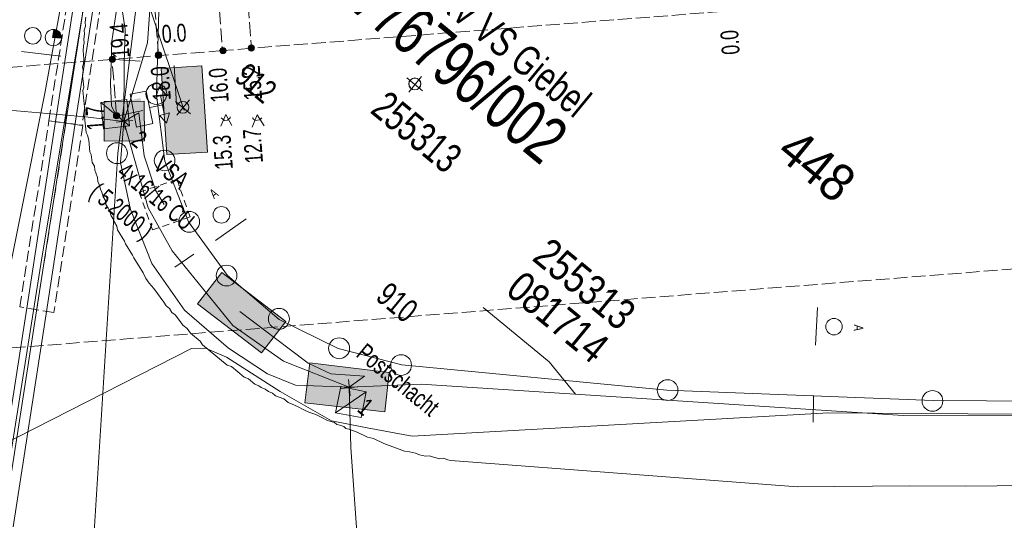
# Model space of a CAD drawing. Header units: metres. Extents: x -740 to 758, y -633 to 854.
# Tile 42 of 256: x -497 to -467, y -141 to -126. Entities that reach past the tile are written whole.
import ezdxf

# ---------------------------------------------------------------- set-up
doc = ezdxf.new("R2010")
doc.units = ezdxf.units.M
doc.header["$MEASUREMENT"] = 0
for name, pattern in [('208_125', [0.3328, 0.208, -0.1248]), ('333_125', [0.4576, 0.3328, -0.1248]), ('333_333', [0.6656, 0.3328, -0.3328]), ('416_125', [0.5408, 0.416, -0.1248])]:
    doc.linetypes.add(name, pattern=pattern)
for name, color, linetype in [('Gas.LOVION', 7, 'Continuous'), ('Gis.LOVION', 7, 'Continuous'), ('Grundkarte.LOVION', 7, 'Continuous'), ('Grundkarte_Text.LOVION', 7, 'Continuous'), ('Strom.LOVION', 7, 'Continuous'), ('StromBemass.LOVION', 7, 'Continuous'), ('Telko.LOVION', 7, 'Continuous'), ('Wasser.LOVION', 7, 'Continuous')]:
    doc.layers.add(name, color=color, linetype=linetype)
doc.styles.add('ERSTELLTER_STIL_1', font='arial.ttf')

msp = doc.modelspace()

# ---------------------------------------------------------------- hatches: boundary and pattern name
at = {"layer": 'Strom.LOVION', "linetype": 'Continuous', "lineweight": 13}
msp.add_hatch(color=7, dxfattribs=at).paths.add_polyline_path([(-493.189, -128.819), (-493.335, -128.079), (-493.696, -128.159), (-493.55, -128.898)])
at = {"layer": 'StromBemass.LOVION', "linetype": 'Continuous', "lineweight": 13}
for points in [[(-489.939, -126.638), (-489.933, -126.629), (-489.927, -126.618), (-489.923, -126.607), (-489.92, -126.596), (-489.918, -126.584), (-489.918, -126.572), (-489.92, -126.561), (-489.923, -126.549), (-489.927, -126.538), (-489.933, -126.528), (-489.94, -126.518), (-489.948, -126.51), (-489.957, -126.502), (-489.967, -126.496), (-489.978, -126.491), (-489.989, -126.487), (-490.001, -126.485), (-490.012, -126.484), (-490.024, -126.485), (-490.036, -126.487), (-490.047, -126.491), (-490.058, -126.496), (-490.068, -126.503), (-490.077, -126.51), (-490.085, -126.519), (-490.092, -126.528), (-490.097, -126.539), (-490.102, -126.55), (-490.104, -126.561), (-490.106, -126.573), (-490.106, -126.585), (-490.104, -126.596), (-490.101, -126.608), (-490.097, -126.619), (-490.091, -126.629), (-490.084, -126.639), (-490.076, -126.647), (-490.067, -126.655), (-490.057, -126.661), (-490.046, -126.666), (-490.035, -126.67), (-490.024, -126.672), (-490.012, -126.672), (-490, -126.672), (-489.988, -126.669), (-489.977, -126.666), (-489.967, -126.661), (-489.957, -126.654), (-489.948, -126.647)], [(-494.107, -126.98), (-494.1, -126.97), (-494.094, -126.96), (-494.09, -126.949), (-494.087, -126.938), (-494.086, -126.926), (-494.086, -126.914), (-494.087, -126.903), (-494.09, -126.891), (-494.095, -126.88), (-494.1, -126.87), (-494.107, -126.86), (-494.115, -126.852), (-494.125, -126.844), (-494.134, -126.838), (-494.145, -126.833), (-494.156, -126.83), (-494.168, -126.827), (-494.18, -126.827), (-494.191, -126.828), (-494.203, -126.83), (-494.214, -126.833), (-494.225, -126.838), (-494.235, -126.845), (-494.244, -126.852), (-494.252, -126.861), (-494.259, -126.87), (-494.264, -126.881), (-494.269, -126.892), (-494.271, -126.903), (-494.273, -126.915), (-494.273, -126.927), (-494.271, -126.938), (-494.268, -126.95), (-494.264, -126.961), (-494.258, -126.971), (-494.251, -126.98), (-494.243, -126.989), (-494.234, -126.996), (-494.224, -127.003), (-494.214, -127.008), (-494.202, -127.011), (-494.191, -127.013), (-494.179, -127.014), (-494.167, -127.013), (-494.156, -127.011), (-494.145, -127.007), (-494.134, -127.002), (-494.124, -126.996), (-494.115, -126.989)], [(-492.723, -126.853), (-492.716, -126.844), (-492.71, -126.834), (-492.706, -126.823), (-492.703, -126.811), (-492.702, -126.8), (-492.702, -126.788), (-492.703, -126.776), (-492.706, -126.765), (-492.711, -126.754), (-492.716, -126.744), (-492.723, -126.734), (-492.731, -126.726), (-492.74, -126.718), (-492.75, -126.712), (-492.761, -126.707), (-492.772, -126.703), (-492.784, -126.701), (-492.795, -126.701), (-492.807, -126.701), (-492.819, -126.704), (-492.83, -126.707), (-492.84, -126.712), (-492.85, -126.719), (-492.859, -126.726), (-492.867, -126.735), (-492.874, -126.744), (-492.88, -126.755), (-492.884, -126.765), (-492.887, -126.777), (-492.888, -126.788), (-492.888, -126.8), (-492.887, -126.812), (-492.884, -126.823), (-492.879, -126.834), (-492.874, -126.844), (-492.867, -126.854), (-492.859, -126.862), (-492.85, -126.87), (-492.84, -126.876), (-492.829, -126.881), (-492.818, -126.885), (-492.806, -126.887), (-492.795, -126.888), (-492.783, -126.887), (-492.771, -126.884), (-492.76, -126.881), (-492.75, -126.876), (-492.74, -126.869), (-492.731, -126.862)], [(-492.721, -126.851), (-492.714, -126.841), (-492.709, -126.831), (-492.704, -126.82), (-492.701, -126.809), (-492.7, -126.797), (-492.7, -126.785), (-492.701, -126.774), (-492.704, -126.762), (-492.709, -126.752), (-492.714, -126.741), (-492.721, -126.732), (-492.729, -126.723), (-492.738, -126.716), (-492.748, -126.71), (-492.759, -126.705), (-492.77, -126.701), (-492.782, -126.699), (-492.793, -126.698), (-492.805, -126.699), (-492.816, -126.701), (-492.828, -126.705), (-492.838, -126.71), (-492.848, -126.716), (-492.857, -126.724), (-492.865, -126.732), (-492.872, -126.742), (-492.877, -126.752), (-492.882, -126.763), (-492.885, -126.774), (-492.886, -126.786), (-492.886, -126.798), (-492.884, -126.809), (-492.881, -126.821), (-492.877, -126.831), (-492.871, -126.842), (-492.865, -126.851), (-492.857, -126.86), (-492.847, -126.867), (-492.838, -126.873), (-492.827, -126.878), (-492.816, -126.882), (-492.804, -126.884), (-492.793, -126.885), (-492.781, -126.884), (-492.769, -126.882), (-492.758, -126.878), (-492.748, -126.873), (-492.738, -126.867), (-492.729, -126.859)], [(-492.72, -126.856), (-492.713, -126.846), (-492.708, -126.836), (-492.703, -126.825), (-492.7, -126.813), (-492.699, -126.802), (-492.699, -126.79), (-492.701, -126.778), (-492.704, -126.767), (-492.708, -126.756), (-492.714, -126.746), (-492.721, -126.736), (-492.729, -126.728), (-492.738, -126.72), (-492.748, -126.714), (-492.758, -126.709), (-492.77, -126.705), (-492.781, -126.703), (-492.793, -126.703), (-492.805, -126.703), (-492.816, -126.706), (-492.827, -126.709), (-492.838, -126.714), (-492.848, -126.721), (-492.857, -126.728), (-492.865, -126.737), (-492.872, -126.746), (-492.877, -126.757), (-492.882, -126.767), (-492.884, -126.779), (-492.886, -126.791), (-492.886, -126.802), (-492.884, -126.814), (-492.881, -126.825), (-492.877, -126.836), (-492.871, -126.847), (-492.864, -126.856), (-492.856, -126.865), (-492.847, -126.872), (-492.837, -126.878), (-492.827, -126.883), (-492.815, -126.887), (-492.804, -126.889), (-492.792, -126.89), (-492.78, -126.889), (-492.769, -126.887), (-492.758, -126.883), (-492.747, -126.878), (-492.737, -126.872), (-492.728, -126.864)], [(-490.79, -126.718), (-490.783, -126.708), (-490.777, -126.698), (-490.773, -126.687), (-490.77, -126.675), (-490.768, -126.663), (-490.768, -126.651), (-490.77, -126.639), (-490.773, -126.628), (-490.777, -126.617), (-490.783, -126.606), (-490.79, -126.596), (-490.798, -126.588), (-490.808, -126.58), (-490.818, -126.574), (-490.829, -126.569), (-490.84, -126.565), (-490.852, -126.563), (-490.864, -126.562), (-490.876, -126.563), (-490.887, -126.565), (-490.899, -126.569), (-490.91, -126.574), (-490.92, -126.58), (-490.929, -126.588), (-490.937, -126.597), (-490.944, -126.607), (-490.95, -126.617), (-490.954, -126.628), (-490.957, -126.64), (-490.959, -126.652), (-490.959, -126.664), (-490.957, -126.676), (-490.954, -126.687), (-490.95, -126.698), (-490.944, -126.709), (-490.937, -126.718), (-490.928, -126.727), (-490.919, -126.735), (-490.909, -126.741), (-490.898, -126.746), (-490.887, -126.75), (-490.875, -126.752), (-490.863, -126.753), (-490.851, -126.752), (-490.839, -126.75), (-490.828, -126.746), (-490.817, -126.741), (-490.807, -126.734), (-490.798, -126.727)], [(-493.978, -128.669), (-493.971, -128.66), (-493.965, -128.649), (-493.961, -128.638), (-493.958, -128.627), (-493.957, -128.615), (-493.957, -128.603), (-493.958, -128.591), (-493.961, -128.58), (-493.966, -128.569), (-493.971, -128.559), (-493.978, -128.549), (-493.987, -128.54), (-493.996, -128.533), (-494.006, -128.526), (-494.016, -128.521), (-494.028, -128.518), (-494.039, -128.516), (-494.051, -128.515), (-494.063, -128.516), (-494.075, -128.518), (-494.086, -128.522), (-494.097, -128.527), (-494.107, -128.533), (-494.116, -128.541), (-494.124, -128.549), (-494.131, -128.559), (-494.137, -128.569), (-494.141, -128.58), (-494.144, -128.592), (-494.145, -128.604), (-494.145, -128.616), (-494.144, -128.627), (-494.141, -128.639), (-494.136, -128.65), (-494.131, -128.66), (-494.124, -128.67), (-494.115, -128.679), (-494.106, -128.686), (-494.096, -128.692), (-494.085, -128.697), (-494.074, -128.701), (-494.063, -128.703), (-494.051, -128.704), (-494.039, -128.703), (-494.027, -128.701), (-494.016, -128.697), (-494.005, -128.692), (-493.995, -128.686), (-493.986, -128.678)]]:
    msp.add_hatch(color=7, dxfattribs=at).paths.add_polyline_path(points)
at = {"layer": 'Telko.LOVION', "linetype": 'Continuous', "lineweight": 13}
for points in [[(-495.712, -126.287), (-495.699, -126.271), (-495.704, -126.212), (-495.737, -126.186), (-495.742, -126.127), (-495.839, -126.048), (-495.868, -126.051), (-495.9, -126.025), (-495.929, -126.028), (-495.965, -126.267)], [(-491.493, -127.116), (-492.712, -127.191), (-492.548, -129.776), (-491.329, -129.701)], [(-494.418, -128.185), (-494.421, -129.368), (-493.209, -129.367), (-493.222, -128.172)], [(-488.985, -134.777), (-490.902, -133.309), (-491.623, -134.252), (-489.706, -135.719)], [(-488.985, -134.777), (-490.902, -133.309), (-491.623, -134.252), (-489.706, -135.719)], [(-488.407, -137.218), (-486.016, -137.487), (-485.88, -136.306), (-488.258, -136.021)], [(-488.407, -137.218), (-486.016, -137.487), (-485.88, -136.306), (-488.258, -136.021)]]:
    msp.add_hatch(color=7, dxfattribs=at).paths.add_polyline_path(points)

# ---------------------------------------------------------------- linework, layer by layer
at = {"layer": 'Gas.LOVION', "color": 5, "linetype": 'Continuous', "lineweight": 18}
msp.add_lwpolyline([(-497.516, -140.635), (-496.321, -133.056), (-494.832, -124.103), (-492.381, -110.932), (-489.72, -100.061), (-485.993, -84.062), (-482.878, -73.753), (-479.464, -62.424), (-476.437, -50.912), (-476.108, -49.594), (-475.771, -46.532), (-470.529, -26.689), (-463.97, -2.788), (-464.107, -1.382), (-464.272, -0.601), (-467.443, 20.34), (-469.368, 30.807), (-470.131, 34.988), (-470.255, 35.493)], dxfattribs=at)
at = {"layer": 'Gis.LOVION', "color": 44, "linetype": 'Continuous', "lineweight": 18}
for points in [[(-492.965, -128.841), (-493.163, -127.87), (-493.642, -127.961), (-493.457, -128.948)], [(-494.519, -128.21), (-493.745, -128.119), (-493.667, -128.91), (-494.442, -129)], [(-487.491, -137.513), (-487.332, -136.728), (-486.577, -136.891), (-486.723, -137.659)]]:
    msp.add_lwpolyline(points, close=True, dxfattribs=at)
for points in [[(-492.775, -127.758), (-492.576, -127.976), (-492.866, -128.033), (-492.778, -127.729)], [(-492.736, -128.006), (-492.623, -128.556)], [(-494.519, -128.21), (-493.667, -128.91)], [(-493.056, -128.362), (-492.665, -128.28)], [(-492.568, -128.817), (-492.767, -128.6), (-492.464, -128.526), (-492.552, -128.83)], [(-487.491, -137.513), (-486.577, -136.891)]]:
    msp.add_lwpolyline(points, dxfattribs=at)
at = {"layer": 'Grundkarte.LOVION', "color": 8, "linetype": 'Continuous', "lineweight": 18}
for points in [[(-475.733, -51.005), (-488.816, -100.993), (-491.079, -110.495), (-492.803, -120.062), (-494.016, -129.727), (-494.832, -142.841)], [(-475.733, -51.005), (-488.816, -100.993), (-491.079, -110.495), (-492.803, -120.062), (-494.016, -129.727), (-494.832, -142.841), (-494.016, -129.727), (-492.803, -120.062), (-492.761, -124.728), (-492.856, -127.988), (-492.603, -129.973), (-491.893, -131.795), (-490.731, -133.396), (-489.183, -134.722), (-487.414, -135.584), (-485.504, -136.077), (-477.567, -136.838), (-469.586, -137.151), (-461.602, -137.198), (-453.608, -137.037), (-446.398, -136.716)], [(-446.398, -136.716), (-453.608, -137.037), (-461.602, -137.198), (-469.586, -137.151), (-477.567, -136.838), (-485.504, -136.077), (-487.414, -135.584), (-489.183, -134.722), (-490.731, -133.396), (-491.893, -131.795), (-492.603, -129.973), (-492.856, -127.988), (-492.761, -124.728), (-492.803, -120.062), (-491.079, -110.495), (-488.816, -100.993), (-475.733, -51.005), (-466.033, -53.486), (-436.68, -61.079), (-415.817, -66.487), (-388.454, -64.314)], [(-494.832, -142.841), (-494.016, -129.727), (-492.803, -120.062), (-492.761, -124.728), (-492.856, -127.988), (-492.603, -129.973), (-491.893, -131.795), (-490.731, -133.396), (-489.183, -134.722), (-487.414, -135.584), (-485.504, -136.077), (-477.567, -136.838), (-469.586, -137.151), (-461.602, -137.198), (-453.608, -137.037), (-446.398, -136.716)], [(-461.894, -139.65), (-468.626, -139.717), (-470.283, -139.702), (-473.649, -139.735), (-484.041, -138.949), (-484.131, -138.928), (-484.254, -138.881), (-484.371, -138.892), (-484.553, -138.851), (-484.676, -138.804), (-484.793, -138.815), (-484.974, -138.774), (-485.097, -138.727), (-485.278, -138.685), (-485.428, -138.67), (-486.042, -138.435), (-486.352, -138.288), (-486.533, -138.246), (-486.843, -138.099), (-487.089, -138.005), (-487.179, -137.984), (-487.244, -137.932), (-487.366, -137.885), (-487.457, -137.864), (-487.521, -137.811), (-487.735, -137.743), (-487.922, -137.643), (-488.077, -137.57), (-488.29, -137.502), (-488.445, -137.429), (-488.633, -137.329), (-488.787, -137.255), (-488.91, -137.208), (-489.039, -137.102), (-489.285, -137.008), (-489.381, -136.929), (-489.504, -136.882), (-489.6, -136.803), (-489.723, -136.755), (-489.787, -136.703), (-489.91, -136.655), (-490.103, -136.497), (-490.226, -136.45), (-490.611, -136.133), (-490.734, -136.086), (-491.473, -135.478), (-491.543, -135.367), (-491.833, -135.129), (-491.935, -134.991), (-492.063, -134.886), (-492.166, -134.748), (-492.3, -134.584), (-492.396, -134.505), (-492.466, -134.393), (-492.563, -134.314), (-492.633, -134.203), (-492.939, -133.789), (-493.073, -133.625), (-493.175, -133.487), (-493.251, -133.317), (-493.531, -132.872), (-493.569, -132.787), (-493.779, -132.453), (-493.817, -132.368), (-494.027, -132.033), (-494.038, -131.916), (-494.108, -131.805), (-494.146, -131.72), (-494.216, -131.609), (-494.26, -131.465), (-494.298, -131.38), (-494.368, -131.269), (-494.379, -131.152), (-494.449, -131.04), (-494.493, -130.897), (-494.531, -130.812), (-494.574, -130.668), (-494.612, -130.583), (-494.624, -130.466), (-494.667, -130.323), (-494.705, -130.238), (-494.716, -130.121), (-494.786, -130.009), (-494.809, -129.775), (-494.847, -129.69), (-494.882, -129.339), (-494.925, -129.195), (-494.963, -129.11), (-495.009, -128.642), (-494.988, -128.551), (-495.057, -127.849), (-495.036, -127.758), (-495.07, -127.407), (-495.055, -127.257), (-495.067, -127.14), (-495.046, -127.05), (-495.031, -126.9), (-495.054, -126.666), (-495.039, -126.517), (-495.019, -126.426), (-495.03, -126.309), (-495.015, -126.16), (-495.026, -126.043), (-494.979, -125.92), (-494.991, -125.803), (-494.976, -125.654)]]:
    msp.add_lwpolyline(points, dxfattribs=at)
at = {"layer": 'Grundkarte.LOVION', "color": 253, "linetype": 'Continuous', "lineweight": 18}
msp.add_lwpolyline([(-446.398, -136.716), (-453.608, -137.037), (-461.602, -137.198), (-469.586, -137.151), (-477.567, -136.838), (-485.504, -136.077), (-487.414, -135.584), (-489.183, -134.722), (-490.731, -133.396), (-491.893, -131.795), (-492.603, -129.973), (-492.856, -127.988), (-492.761, -124.728), (-492.803, -120.062), (-491.079, -110.495), (-488.816, -100.993), (-475.733, -51.005), (-466.033, -53.486), (-436.68, -61.079), (-415.817, -66.487), (-388.454, -64.314)], dxfattribs=at)
at = {"layer": 'Grundkarte.LOVION', "color": 9, "linetype": 'Continuous', "lineweight": 18}
for centre, radius in [((-492.859, -127.959), 0.313), ((-494.039, -129.732), 0.314), ((-492.612, -129.951), 0.31), ((-491.875, -131.79), 0.312), ((-490.755, -133.401), 0.311), ((-489.187, -134.699), 0.314), ((-487.384, -135.582), 0.313), ((-485.527, -136.086), 0.311), ((-477.544, -136.835), 0.311), ((-469.609, -137.16), 0.311)]:
    msp.add_circle(centre, radius, dxfattribs=at)
at = {"layer": 'Strom.LOVION', "color": 1, "linetype": 'Continuous', "lineweight": 18}
for points in [[(-495.57, -128.8), (-493.868, -117.787), (-493.524, -117.531), (-493.471, -117.009), (-493.206, -116.096), (-492.778, -115.641), (-491.971, -115.119), (-477.296, -109.383), (-476.122, -109.298)], [(-492.066, -111.433), (-492.717, -113.536), (-493.696, -115.317), (-494.124, -117.442), (-495.881, -128.786)], [(-497.693, -140.49), (-496.738, -134.382), (-495.881, -128.786)], [(-495.57, -128.8), (-496.45, -134.458), (-497.419, -140.715)]]:
    msp.add_lwpolyline(points, dxfattribs=at)
at = {"layer": 'Strom.LOVION', "color": 150, "linetype": 'Continuous', "lineweight": 18}
for points in [[(-495.277, -128.772), (-493.58, -117.862), (-493.822, -117.502), (-493.711, -116.973), (-493.535, -116.203)], [(-493.89, -124.365), (-494.196, -126.375), (-494.232, -127.665), (-494.199, -128.311), (-494.05, -128.622), (-493.268, -128.457)], [(-495.277, -128.772), (-496.177, -134.682), (-497.146, -140.939)]]:
    msp.add_lwpolyline(points, dxfattribs=at)
at = {"layer": 'Strom.LOVION', "color": 7, "linetype": '333_125', "lineweight": 13}
for points in [[(-494.318, -117.417), (-493.329, -117.557), (-495.087, -128.901), (-496.076, -128.761)], [(-496.076, -128.761), (-495.058, -128.898), (-495.928, -134.51), (-496.949, -134.344)]]:
    msp.add_lwpolyline(points, close=True, dxfattribs=at)
at = {"layer": 'Strom.LOVION', "color": 9, "linetype": '333_333', "lineweight": 18}
for points in [[(-495.583, -128.816), (-493.822, -117.502)], [(-496.44, -134.412), (-495.567, -128.829)]]:
    msp.add_lwpolyline(points, dxfattribs=at)
at = {"layer": 'Strom.LOVION', "color": 94, "linetype": 'Continuous', "lineweight": 18}
msp.add_lwpolyline([(-499.123, -139.315), (-491.803, -135.584), (-491.39, -135.574), (-490.757, -135.852), (-489.15, -136.877), (-487.615, -137.761), (-486.546, -137.967), (-485.191, -138.219), (-472.713, -137.516), (-461.607, -137.598), (-446.672, -137.083)], dxfattribs=at)
at = {"layer": 'StromBemass.LOVION', "color": 7, "linetype": '416_125', "lineweight": 13}
for points in [[(-492.066, -111.433), (-490.873, -126.656)], [(-490.978, -113.943), (-490.008, -126.586)], [(-492.795, -126.8), (-493.559, -117.018), (-493.613, -116.166), (-493.712, -114.846)], [(-474.844, -125.399), (-490.008, -126.586), (-490.873, -126.656), (-494.187, -126.921), (-501.374, -127.476), (-502.87, -127.593), (-506.434, -127.867), (-508.148, -128.02), (-509.322, -128.105), (-512.476, -128.34)], [(-494.05, -128.622), (-494.187, -126.921)], [(-453.644, -132.134), (-503.108, -136.039)]]:
    msp.add_lwpolyline(points, dxfattribs=at)
at = {"layer": 'StromBemass.LOVION', "color": 7, "linetype": 'Continuous', "lineweight": 13}
for points in [[(-492.252, -128.269), (-492.321, -127.108)], [(-490.932, -128.923), (-490.775, -128.568), (-490.594, -128.905)], [(-489.984, -128.949), (-489.843, -128.58), (-489.633, -128.914)], [(-490.913, -128.67), (-490.816, -128.749), (-490.728, -128.741), (-490.702, -128.708), (-490.673, -128.706), (-490.646, -128.673), (-490.649, -128.644)], [(-489.967, -128.666), (-489.964, -128.695), (-489.9, -128.748), (-489.754, -128.734), (-489.701, -128.67)]]:
    msp.add_lwpolyline(points, dxfattribs=at)
for centre, radius in [((-490.012, -126.578), 0.094), ((-494.179, -126.92), 0.0937), ((-492.795, -126.794), 0.0935), ((-492.793, -126.791), 0.0932), ((-492.792, -126.796), 0.0936), ((-490.863, -126.657), 0.0954), ((-494.051, -128.609), 0.0945)]:
    msp.add_circle(centre, radius, dxfattribs=at)
at = {"layer": 'Telko.LOVION', "color": 1, "linetype": 'Continuous', "lineweight": 18}
for points in [[(-507.029, -132.817), (-504.979, -128.39), (-504.625, -127.631), (-504.176, -127.839), (-494.98, -128.639), (-493.828, -128.778), (-493.929, -130.014), (-493.629, -131.418), (-492.997, -133.041), (-492.019, -134.438), (-490.695, -135.58), (-489.526, -136.352), (-488.695, -136.685), (-487.078, -136.748), (-489.047, -135.965), (-490.569, -134.902), (-492.385, -132.656), (-493.102, -131.367), (-493.828, -128.778), (-493.128, -126.419), (-492.206, -113.472), (-490.877, -106.514), (-488.262, -92.752)], [(-492.623, -131.276), (-492.887, -130.843), (-493.224, -129.812), (-493.38, -128.527), (-493.828, -128.778), (-493.821, -127.033), (-493.788, -126.01), (-494.07, -124.191), (-493.613, -124.323), (-493.381, -122.468), (-493.311, -121.072)], [(-494.07, -124.191), (-493.255, -125.264), (-493.049, -125.406), (-492.027, -128.454)], [(-487.078, -136.748), (-486.623, -136.423), (-487.635, -136.344), (-488.316, -136.027), (-488.876, -135.594), (-490.359, -134.483)], [(-486.408, -147.234), (-486.457, -146.736), (-487.034, -138.561), (-487.078, -136.748), (-484.93, -136.656), (-470.489, -137.594), (-462.611, -137.607), (-453.646, -136.952), (-446.118, -136.408)]]:
    msp.add_lwpolyline(points, dxfattribs=at)
at = {"layer": 'Telko.LOVION', "color": 7, "linetype": 'Continuous', "lineweight": 13}
for points in [[(-495.712, -126.287), (-495.965, -126.267), (-495.929, -126.028), (-495.9, -126.025), (-495.868, -126.051), (-495.839, -126.048), (-495.742, -126.127), (-495.737, -126.186), (-495.704, -126.212), (-495.699, -126.271)], [(-491.493, -127.116), (-491.329, -129.701), (-492.548, -129.776), (-492.712, -127.191)], [(-491.493, -127.116), (-491.329, -129.701), (-492.548, -129.776), (-492.712, -127.191)], [(-494.418, -128.185), (-493.222, -128.172), (-493.209, -129.367), (-494.421, -129.368)], [(-494.418, -128.185), (-493.222, -128.172), (-493.209, -129.367), (-494.421, -129.368)], [(-488.985, -134.777), (-489.706, -135.719), (-491.623, -134.252), (-490.902, -133.309)], [(-488.985, -134.777), (-489.706, -135.719), (-491.623, -134.252), (-490.902, -133.309)], [(-488.407, -137.218), (-488.258, -136.021), (-485.88, -136.306), (-486.016, -137.487)], [(-488.407, -137.218), (-488.258, -136.021), (-485.88, -136.306), (-486.016, -137.487)]]:
    msp.add_lwpolyline(points, close=True, dxfattribs=at)
for points in [[(-496.9, -126.684), (-495.719, -126.82)], [(-494.262, -126.914), (-493.34, -126.971)], [(-493.838, -128.527), (-493.789, -129.025)], [(-494.062, -128.801), (-493.565, -128.752)], [(-491.085, -132.352), (-490.173, -131.701)], [(-492.307, -133.151), (-491.74, -132.756)], [(-473.052, -134.357), (-473.118, -135.487)], [(-487.101, -136.514), (-487.053, -137.012)], [(-487.326, -136.787), (-486.828, -136.738)], [(-473.177, -137), (-473.188, -137.799)]]:
    msp.add_lwpolyline(points, dxfattribs=at)
at = {"layer": 'Telko.LOVION', "color": 9, "linetype": 'Continuous', "lineweight": 18}
for points in [[(-485.355, -127.476), (-484.889, -127.859)], [(-485.355, -127.476), (-484.889, -127.859)], [(-485.298, -127.899), (-484.915, -127.433)], [(-485.298, -127.899), (-484.915, -127.433)], [(-492.29, -128.184), (-491.84, -128.554)], [(-492.25, -128.594), (-491.867, -128.128)]]:
    msp.add_lwpolyline(points, dxfattribs=at)
at = {"layer": 'Telko.LOVION', "color": 9, "linetype": '208_125', "lineweight": 18}
msp.add_lwpolyline([(-491.848, -131.643), (-492.978, -132.034), (-493.369, -130.905), (-492.24, -130.514)], close=True, dxfattribs=at)
at = {"layer": 'Telko.LOVION', "color": 49, "linetype": 'Continuous', "lineweight": 18}
msp.add_lwpolyline([(-483.071, -134.361), (-481.094, -135.986), (-480.304, -136.958)], dxfattribs=at)
at = {"layer": 'Telko.LOVION', "color": 7, "linetype": 'Continuous', "lineweight": 13}
for centre, radius in [((-496.56, -126.214), 0.247), ((-495.943, -126.267), 0.244), ((-490.909, -131.581), 0.248), ((-472.56, -134.933), 0.247)]:
    msp.add_circle(centre, radius, dxfattribs=at)
at = {"layer": 'Telko.LOVION', "color": 9, "linetype": 'Continuous', "lineweight": 18}
for centre, radius in [((-485.12, -127.657), 0.179), ((-485.113, -127.657), 0.178), ((-492.063, -128.357), 0.177)]:
    msp.add_circle(centre, radius, dxfattribs=at)
at = {"layer": 'Wasser.LOVION', "color": 150, "linetype": 'Continuous', "lineweight": 18}
msp.add_lwpolyline([(-498.416, -139.896), (-498.473, -139.31), (-496.191, -127.886), (-495.48, -123.974), (-494.782, -120.078), (-493.951, -116.184), (-492.984, -112.321), (-492.033, -108.445), (-491.053, -104.566), (-490.085, -100.703), (-489.134, -96.827), (-488.167, -92.964), (-487.187, -89.085), (-486.142, -85.259), (-485.029, -81.382), (-483.039, -74.374), (-481.249, -66.234), (-480.032, -61.903), (-478.498, -56.433), (-476.945, -50.252), (-476.846, -49.902)], dxfattribs=at)

# ---------------------------------------------------------------- texts
at = {"layer": 'Grundkarte_Text.LOVION', "color": 7, "linetype": 'Continuous', "lineweight": 13, "insert": (-474.342, -129.802), "char_height": 1.12431, "attachment_point": 7, "rotation": 320.5838, "style": 'ERSTELLTER_STIL_1'}
msp.add_mtext('{\\A1;\\W0.89451x;448}', dxfattribs=at)
at = {"layer": 'Strom.LOVION', "color": 7, "linetype": 'Continuous', "lineweight": 13, "attachment_point": 7, "style": 'ERSTELLTER_STIL_1'}
for s, insert, char_height, rotation in [('{\\A1;\\W0.50000x; }', (-495.159, -128.76), 0.4446, 320.5833), ('{\\A1;\\W0.50000x; }', (-494.864, -128.761), 0.4446, 320.5832), ('{\\A1;\\W0.71505x;VSA}', (-492.993, -130.173), 0.53354, 320.5839)]:
    msp.add_mtext(s, dxfattribs=dict(at, insert=insert, char_height=char_height, rotation=rotation))
at = {"layer": 'Strom.LOVION', "color": 150, "linetype": 'Continuous', "lineweight": 18, "char_height": 0.53354, "attachment_point": 7, "style": 'ERSTELLTER_STIL_1'}
for s, insert, rotation in [('{\\A1;\\W0.67981x;4x16/16 CU }', (-494.079, -130.384), 320.584), ('{\\A1;\\W0.67197x;( 5.2000 ) }', (-494.997, -131.113), 320.5839)]:
    msp.add_mtext(s, dxfattribs=dict(at, insert=insert, rotation=rotation))
at = {"layer": 'Strom.LOVION', "color": 1, "linetype": 'Continuous', "lineweight": 18, "insert": (-486.913, -135.815), "char_height": 0.53354, "attachment_point": 7, "rotation": 320.5839, "style": 'ERSTELLTER_STIL_1'}
msp.add_mtext('{\\A1;\\W0.71558x;Postschacht}', dxfattribs=at)
at = {"layer": 'StromBemass.LOVION', "color": 7, "linetype": 'Continuous', "lineweight": 13, "attachment_point": 7, "style": 'ERSTELLTER_STIL_1'}
for s, insert, char_height, rotation in [('{\\A1;\\W0.71559x;19.4}', (-493.647, -126.857), 0.53355, 94.2411), ('{\\A1;\\W0.71557x;0.0}', (-492.677, -126.436), 0.53355, 4.2432), ('{\\A1;\\W0.71560x;0.0}', (-475.374, -126.76), 0.53354, 94.2411), ('{\\A1;\\W0.71557x;18.0}', (-492.414, -128.14), 0.53355, 94.2411), ('{\\A1;\\W0.71559x;16.0}', (-490.679, -128.192), 0.53355, 94.2411), ('{\\A1;\\W0.71559x;15.2}', (-489.681, -128.123), 0.53355, 94.2411), ('{\\A1;\\W0.71560x;1.7}', (-494.395, -129.031), 0.53355, 94.2411), ('{\\A1;\\W0.71559x;12.7}', (-489.662, -130.014), 0.53355, 94.2411), ('{\\A1;\\W0.71559x;15.3}', (-490.556, -130.205), 0.53355, 94.2411)]:
    msp.add_mtext(s, dxfattribs=dict(at, insert=insert, char_height=char_height, rotation=rotation))
at = {"layer": 'Telko.LOVION', "color": 7, "linetype": 'Continuous', "lineweight": 13, "attachment_point": 7, "style": 'ERSTELLTER_STIL_1'}
for s, insert, char_height, rotation in [('{\\A1;\\W0.71559x;EV76796/002}', (-487.997, -124.667), 1.4228, 320.5841), ('{\\A1;\\W0.71558x;912}', (-490.564, -127.536), 0.7114, 320.5841), ('{\\A1;\\W0.71032x;A}', (-491.13, -131.112), 0.28583, 36.3963), ('{\\A1;\\W0.71558x;910}', (-486.331, -134.111), 0.7114, 320.5841), ('{\\A1;\\W0.71041x;A}', (-471.955, -134.868), 0.28463, 266.5015)]:
    msp.add_mtext(s, dxfattribs=dict(at, insert=insert, char_height=char_height, rotation=rotation))
at = {"layer": 'Telko.LOVION', "color": 220, "linetype": 'Continuous', "lineweight": 18, "attachment_point": 7, "style": 'ERSTELLTER_STIL_1'}
for s, insert, char_height, rotation in [('{\\A1;\\W0.71561x;KV VS Giebel}', (-484.537, -125.266), 0.88922, 320.5841), ('{\\A1;\\W0.71563x;255313}', (-486.492, -128.506), 0.8892, 320.5833), ('{\\A1;\\W0.80002x;255313}', (-481.644, -132.93), 0.91525, 320.5839), ('{\\A1;\\W0.80002x;081714}', (-482.445, -133.925), 0.91525, 320.5839)]:
    msp.add_mtext(s, dxfattribs=dict(at, insert=insert, char_height=char_height, rotation=rotation))
at = {"layer": 'Telko.LOVION', "color": 250, "linetype": 'Continuous', "lineweight": 18, "char_height": 0.53354, "attachment_point": 7, "rotation": 320.5839, "style": 'ERSTELLTER_STIL_1'}
for s, insert in [('{\\A1;\\W0.71558x;2}', (-493.656, -129.427)), ('{\\A1;\\W0.71558x;1}', (-486.876, -137.449))]:
    msp.add_mtext(s, dxfattribs=dict(at, insert=insert))

doc.saveas('drawing.dxf')
